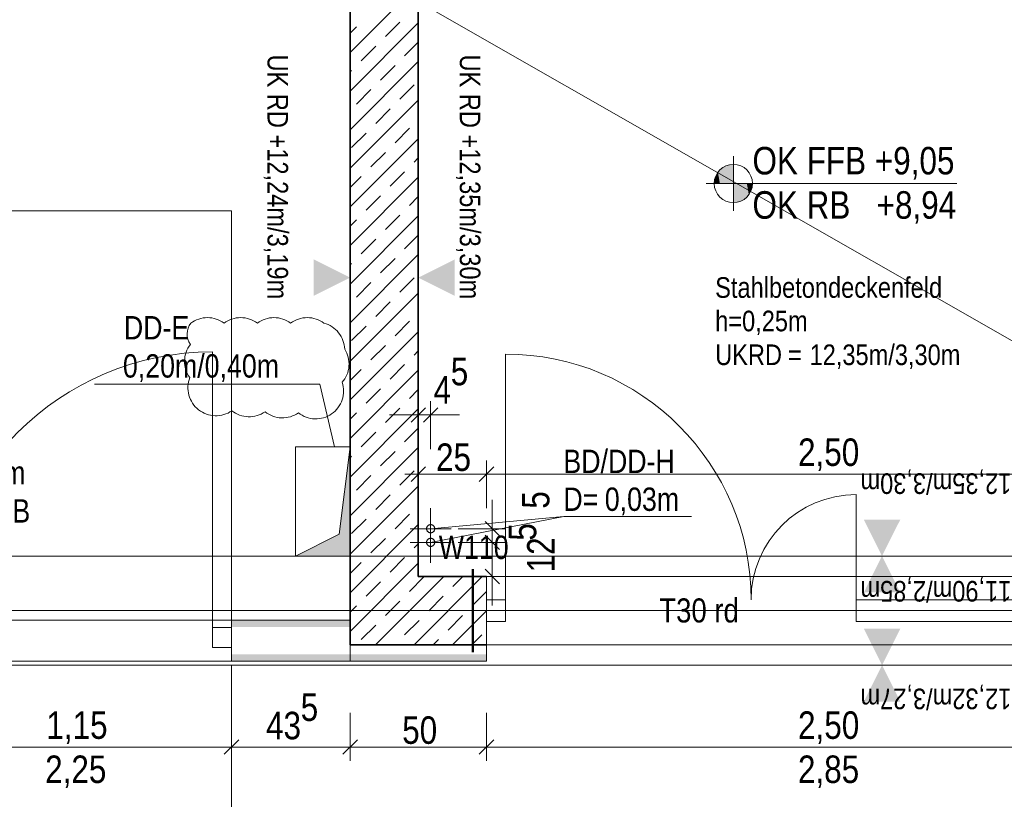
# Model space of a CAD drawing. Extents: x -620 to 300, y 62 to 1112.
# Tile 220 of 226: x -70 to 2, y 821 to 878. Entities that reach past the tile are written whole.
import ezdxf
from ezdxf.lldxf.tags import DXFTag

# ---------------------------------------------------------------- set-up
doc = ezdxf.new("R2010")
doc.units = 0
doc.layers.get('0').update_dxf_attribs({"lineweight": 13})
for name, color, linetype, lineweight, true_color in [('00 -Bauelemente -Gipskarton', 7, 'Continuous', 9, 0xff7fe6), ('30 -34 Innenwände- 1 tragend', 7, 'Continuous', 13, 0xdd0806), ('30 -34 Innenwände- 11 Durchbruch', 4, 'Continuous', 9, 0x00ffff), ('30 -34 Innenwände- 2 nichttragend', 7, 'Continuous', 18, 0xff7fe6), ('30 -34 Innenwände- 4 Türen_Fenster', 9, 'Continuous', 15, 0x808080), ('30 -35 Decken- 1 Konstruktion-Träger- Stahlbeton', 7, 'Continuous', 13, 0x33aa00), ('30 -35 Decken- 11 Durchbruch', 5, 'Continuous', 15, 0x0000ff), ('30 -35 Decken- 2.1 Treppen Innen 2D', 7, 'Continuous', 9, 0x599559), ('70 -72 Beschriftung- 1 Beschriftung allgemein', 7, 'Continuous', 9, 0xff6633), ('70 -72 Beschriftung- 8 barrierefrei', 7, 'grob-A06CPVSAL0', 9, 0x888888), ('70 -76 Bemaßung- 2 Allgemein', 9, 'Continuous', 5, 0x808080), ('70 -77 Revision- 2 Wolken', 7, 'Continuous', 18, 0x944cff)]:
    doc.layers.add(name, color=color, linetype=linetype, lineweight=lineweight, true_color=true_color)
for name, color, linetype, lineweight in [('70 -71 Achsen- 1 Gebäudeachsen', 7, 'STRICHPUNKT2-A06CPVSFL0', 18), ('70 -72 Beschriftung- 5 Höhenkoten-A06CPVSCL0', 7, 'Continuous', 15), ('70 -75 Raumstempel- 3 Wandstempel', 7, 'Continuous', 50), ('Keine-A06CPVSEL0', 7, 'Continuous', 9)]:
    doc.layers.add(name, color=color, linetype=linetype, lineweight=lineweight)
doc.styles.get("Standard").update_dxf_attribs({"font": 'ARIALN.TTF'})
tags = doc.linetypes.add('grob-A06CPVSAL0', pattern=[14, 3, -8, 3]).pattern_tags.tags
tags[8:9] = [DXFTag(74, 4), DXFTag(75, 0), DXFTag(340, '0'), DXFTag(46, 0.0), DXFTag(50, 0.0), DXFTag(44, 0.0), DXFTag(45, 0.0)]
tags[6:7] = [DXFTag(74, 4), DXFTag(75, 0), DXFTag(340, '0'), DXFTag(46, 0.0), DXFTag(50, 0.0), DXFTag(44, 0.0), DXFTag(45, 0.0)]
tags[4:5] = [DXFTag(74, 4), DXFTag(75, 0), DXFTag(340, '0'), DXFTag(46, 0.0), DXFTag(50, 0.0), DXFTag(44, 0.0), DXFTag(45, 0.0)]
tags = doc.linetypes.add('STRICHPUNKT2-A06CPVSFL0', pattern=[12.7, 6.35, -3.175, 0, -3.175]).pattern_tags.tags
tags[10:11] = [DXFTag(74, 4), DXFTag(75, 0), DXFTag(340, '0'), DXFTag(46, 0.0), DXFTag(50, 0.0), DXFTag(44, 0.0), DXFTag(45, 0.0)]
tags[8:9] = [DXFTag(74, 4), DXFTag(75, 0), DXFTag(340, '0'), DXFTag(46, 0.0), DXFTag(50, 0.0), DXFTag(44, 0.0), DXFTag(45, 0.0)]
tags[6:7] = [DXFTag(74, 4), DXFTag(75, 0), DXFTag(340, '0'), DXFTag(46, 0.0), DXFTag(50, 0.0), DXFTag(44, 0.0), DXFTag(45, 0.0)]
tags[4:5] = [DXFTag(74, 4), DXFTag(75, 0), DXFTag(340, '0'), DXFTag(46, 0.0), DXFTag(50, 0.0), DXFTag(44, 0.0), DXFTag(45, 0.0)]

# ---------------------------------------------------------------- blocks, each defined once
blk = doc.blocks.new('Referenz-A06CPVSGL0')
at = {"layer": '00 -Bauelemente -Gipskarton', "color": 0, "linetype": 'Continuous', "lineweight": 0, "ltscale": 0.13}
for points in [[(-54.279, 833.753), (-54.279, 833.503), (-45.579, 833.753), (-45.579, 833.503)], [(-54.279, 833.503), (-54.279, 833.253), (-45.579, 833.503), (-45.579, 833.253)], [(-54.279, 831.253), (-54.279, 831.003), (-45.579, 831.253), (-45.579, 831.003)], [(-54.279, 831.003), (-54.279, 830.753), (-45.579, 831.003), (-45.579, 830.753)], [(-45.579, 831.253), (-45.579, 831.003), (-35.579, 831.253), (-35.579, 831.003)], [(-45.579, 831.003), (-45.579, 830.753), (-35.579, 831.003), (-35.579, 830.753)]]:
    blk.add_solid(points, dxfattribs=at)
at = {"layer": '30 -34 Innenwände- 1 tragend', "color": 0, "lineweight": 35}
for p, q in [((-45.579, 831.953), (-45.579, 1001.953)), ((-40.579, 836.953), (-40.579, 1001.953)), ((-40.579, 836.953), (-35.579, 836.953)), ((-45.579, 831.953), (-35.579, 831.953))]:
    blk.add_line(p, q, dxfattribs=at)
at = {"layer": '30 -34 Innenwände- 1 tragend', "color": 0, "linetype": 'Continuous', "lineweight": -2, "ltscale": 0.13}
for p, q in [((-45.579, 831.953), (-45.579, 1001.953)), ((-40.579, 836.953), (-40.579, 1001.953)), ((-40.579, 836.953), (-35.579, 836.953)), ((-35.579, 831.953), (-35.579, 836.953)), ((-35.579, 831.953), (-35.579, 836.953)), ((-45.579, 831.953), (-35.579, 831.953))]:
    blk.add_line(p, q, dxfattribs=at)
at = {"layer": '30 -34 Innenwände- 1 tragend', "color": 0, "lineweight": 9}
for p, q in [((-45.579, 875.351), (-40.579, 880.351)), ((-45.579, 875.351), (-40.579, 880.351)), ((-45.579, 872.523), (-40.579, 877.523)), ((-45.579, 872.523), (-40.579, 877.523)), ((-45.579, 876.765), (-45.118, 877.226)), ((-45.579, 876.765), (-45.118, 877.226)), ((-42.996, 876.519), (-41.936, 877.579)), ((-42.996, 876.519), (-41.936, 877.579)), ((-44.764, 874.751), (-43.704, 875.812)), ((-44.764, 874.751), (-43.704, 875.812)), ((-41.582, 875.105), (-40.579, 876.108)), ((-41.582, 875.105), (-40.579, 876.108)), ((-45.579, 869.694), (-40.579, 874.694)), ((-45.579, 869.694), (-40.579, 874.694)), ((-43.35, 873.337), (-42.289, 874.397)), ((-43.35, 873.337), (-42.289, 874.397)), ((-45.579, 873.937), (-45.471, 874.044)), ((-45.579, 873.937), (-45.471, 874.044)), ((-41.936, 871.923), (-40.875, 872.983)), ((-41.936, 871.923), (-40.875, 872.983)), ((-45.118, 871.569), (-44.057, 872.63)), ((-45.118, 871.569), (-44.057, 872.63)), ((-45.579, 866.866), (-40.579, 871.866)), ((-45.579, 866.866), (-40.579, 871.866)), ((-43.704, 870.155), (-42.643, 871.216)), ((-43.704, 870.155), (-42.643, 871.216)), ((-45.471, 868.387), (-44.411, 869.448)), ((-45.471, 868.387), (-44.411, 869.448)), ((-42.289, 868.741), (-41.229, 869.801)), ((-42.289, 868.741), (-41.229, 869.801)), ((-45.579, 864.037), (-40.579, 869.037)), ((-45.579, 864.037), (-40.579, 869.037)), ((-44.057, 866.973), (-42.996, 868.034)), ((-44.057, 866.973), (-42.996, 868.034)), ((-40.875, 867.326), (-40.579, 867.623)), ((-40.875, 867.326), (-40.579, 867.623)), ((-42.643, 865.559), (-41.582, 866.619)), ((-42.643, 865.559), (-41.582, 866.619)), ((-45.579, 865.451), (-44.764, 866.266)), ((-45.579, 865.451), (-44.764, 866.266)), ((-45.579, 861.209), (-40.579, 866.209)), ((-45.579, 861.209), (-40.579, 866.209)), ((-44.411, 863.791), (-43.35, 864.852)), ((-44.411, 863.791), (-43.35, 864.852)), ((-41.229, 864.144), (-40.579, 864.795)), ((-41.229, 864.144), (-40.579, 864.795)), ((-45.579, 858.38), (-40.579, 863.38)), ((-45.579, 858.38), (-40.579, 863.38)), ((-45.579, 862.623), (-45.118, 863.084)), ((-45.579, 862.623), (-45.118, 863.084)), ((-42.996, 862.377), (-41.936, 863.437)), ((-42.996, 862.377), (-41.936, 863.437)), ((-44.764, 860.609), (-43.704, 861.67)), ((-44.764, 860.609), (-43.704, 861.67)), ((-41.582, 860.962), (-40.579, 861.966)), ((-41.582, 860.962), (-40.579, 861.966)), ((-45.579, 855.552), (-40.579, 860.552)), ((-45.579, 855.552), (-40.579, 860.552)), ((-45.579, 859.795), (-45.471, 859.902)), ((-45.579, 859.795), (-45.471, 859.902)), ((-43.35, 859.195), (-42.289, 860.255)), ((-43.35, 859.195), (-42.289, 860.255)), ((-45.118, 857.427), (-44.057, 858.488)), ((-45.118, 857.427), (-44.057, 858.488)), ((-41.936, 857.78), (-40.875, 858.841)), ((-41.936, 857.78), (-40.875, 858.841)), ((-45.579, 852.724), (-40.579, 857.724)), ((-45.579, 852.724), (-40.579, 857.724)), ((-43.704, 856.013), (-42.643, 857.073)), ((-43.704, 856.013), (-42.643, 857.073)), ((-42.289, 854.599), (-41.229, 855.659)), ((-42.289, 854.599), (-41.229, 855.659)), ((-45.579, 849.895), (-40.579, 854.895)), ((-45.579, 849.895), (-40.579, 854.895)), ((-45.471, 854.245), (-44.411, 855.306)), ((-45.471, 854.245), (-44.411, 855.306)), ((-44.057, 852.831), (-42.996, 853.891)), ((-44.057, 852.831), (-42.996, 853.891)), ((-40.875, 853.184), (-40.579, 853.481)), ((-40.875, 853.184), (-40.579, 853.481)), ((-45.579, 851.309), (-44.764, 852.124)), ((-45.579, 851.309), (-44.764, 852.124)), ((-45.579, 847.067), (-40.579, 852.067)), ((-45.579, 847.067), (-40.579, 852.067)), ((-42.643, 851.417), (-41.582, 852.477)), ((-42.643, 851.417), (-41.582, 852.477)), ((-44.411, 849.649), (-43.35, 850.709)), ((-44.411, 849.649), (-43.35, 850.709)), ((-41.229, 850.002), (-40.579, 850.652)), ((-41.229, 850.002), (-40.579, 850.652)), ((-45.579, 844.238), (-40.579, 849.238)), ((-45.579, 844.238), (-40.579, 849.238)), ((-42.996, 848.235), (-41.936, 849.295)), ((-42.996, 848.235), (-41.936, 849.295)), ((-45.579, 848.481), (-45.118, 848.942)), ((-45.579, 848.481), (-45.118, 848.942)), ((-41.582, 846.82), (-40.579, 847.824)), ((-41.582, 846.82), (-40.579, 847.824)), ((-44.764, 846.467), (-43.704, 847.527)), ((-44.764, 846.467), (-43.704, 847.527)), ((-45.579, 841.41), (-40.579, 846.41)), ((-45.579, 841.41), (-40.579, 846.41)), ((-45.579, 845.652), (-45.471, 845.76)), ((-45.579, 845.652), (-45.471, 845.76)), ((-43.35, 845.053), (-42.289, 846.113)), ((-43.35, 845.053), (-42.289, 846.113)), ((-41.936, 843.638), (-40.875, 844.699)), ((-41.936, 843.638), (-40.875, 844.699)), ((-45.118, 843.285), (-44.057, 844.345)), ((-45.118, 843.285), (-44.057, 844.345)), ((-45.579, 838.581), (-40.579, 843.581)), ((-45.579, 838.581), (-40.579, 843.581)), ((-43.704, 841.871), (-42.643, 842.931)), ((-43.704, 841.871), (-42.643, 842.931)), ((-45.471, 840.103), (-44.411, 841.163)), ((-45.471, 840.103), (-44.411, 841.163)), ((-42.289, 840.456), (-41.229, 841.517)), ((-42.289, 840.456), (-41.229, 841.517)), ((-45.579, 835.753), (-40.579, 840.753)), ((-45.579, 835.753), (-40.579, 840.753)), ((-44.057, 838.689), (-42.996, 839.749)), ((-44.057, 838.689), (-42.996, 839.749)), ((-40.875, 839.042), (-40.579, 839.339)), ((-40.875, 839.042), (-40.579, 839.339)), ((-42.643, 837.274), (-41.582, 838.335)), ((-42.643, 837.274), (-41.582, 838.335)), ((-45.579, 837.167), (-44.764, 837.981)), ((-45.579, 837.167), (-44.764, 837.981)), ((-45.579, 832.925), (-40.579, 837.925)), ((-45.579, 832.925), (-40.579, 837.925)), ((-43.721, 831.953), (-38.721, 836.953)), ((-43.721, 831.953), (-38.721, 836.953)), ((-41.229, 835.86), (-40.168, 836.921)), ((-41.229, 835.86), (-40.168, 836.921)), ((-40.893, 831.953), (-35.893, 836.953)), ((-40.893, 831.953), (-35.893, 836.953)), ((-38.047, 836.214), (-37.307, 836.953)), ((-38.047, 836.214), (-37.307, 836.953)), ((-44.411, 835.507), (-43.35, 836.567)), ((-44.411, 835.507), (-43.35, 836.567)), ((-39.814, 834.446), (-38.754, 835.507)), ((-39.814, 834.446), (-38.754, 835.507)), ((-36.632, 834.8), (-35.579, 835.853)), ((-36.632, 834.8), (-35.579, 835.853)), ((-45.579, 834.339), (-45.118, 834.8)), ((-45.579, 834.339), (-45.118, 834.8)), ((-42.996, 834.092), (-41.936, 835.153)), ((-42.996, 834.092), (-41.936, 835.153)), ((-38.4, 833.032), (-37.34, 834.092)), ((-38.4, 833.032), (-37.34, 834.092)), ((-38.064, 831.953), (-35.579, 834.439)), ((-38.064, 831.953), (-35.579, 834.439)), ((-44.764, 832.325), (-43.704, 833.385)), ((-44.764, 832.325), (-43.704, 833.385)), ((-41.582, 832.678), (-40.522, 833.739)), ((-41.582, 832.678), (-40.522, 833.739)), ((-36.65, 831.953), (-35.925, 832.678)), ((-36.65, 831.953), (-35.925, 832.678)), ((-42.307, 831.953), (-42.289, 831.971)), ((-42.307, 831.953), (-42.289, 831.971)), ((-39.479, 831.953), (-39.107, 832.325)), ((-39.479, 831.953), (-39.107, 832.325))]:
    blk.add_line(p, q, dxfattribs=at)
at = {"layer": '30 -34 Innenwände- 2 nichttragend', "color": 0, "linetype": 'Continuous', "ltscale": 0.18}
for p, q in [((-54.279, 833.753), (-45.579, 833.753)), ((-54.279, 833.503), (-54.279, 833.753)), ((-54.279, 833.503), (-54.279, 833.753)), ((-54.279, 833.253), (-54.279, 833.503)), ((-54.279, 830.753), (-54.279, 833.503)), ((-54.279, 831.253), (-54.279, 833.253)), ((-45.579, 830.753), (-45.579, 833.753)), ((-45.579, 831.953), (-35.579, 831.953)), ((-45.579, 830.753), (-45.579, 831.953)), ((-35.579, 830.753), (-35.579, 831.953)), ((-54.279, 831.003), (-54.279, 831.253)), ((-54.279, 830.753), (-54.279, 831.003)), ((-54.279, 830.753), (-45.579, 830.753)), ((-45.579, 830.753), (-35.579, 830.753))]:
    blk.add_line(p, q, dxfattribs=at)
at = {"layer": '30 -34 Innenwände- 4 Türen_Fenster', "color": 0, "linetype": 'grob-A06CPVSAL0', "ltscale": 0.15}
for p, q in [((-55.679, 833.213), (-55.679, 853.413)), ((-34.179, 835.253), (-34.179, 853.253)), ((-8.479, 835.253), (-8.479, 842.953)), ((-35.579, 836.953), (14.421, 836.953)), ((-77.279, 833.753), (-54.279, 833.753)), ((-35.579, 831.953), (14.421, 831.953)), ((-77.279, 830.753), (-54.279, 830.753))]:
    blk.add_line(p, q, dxfattribs=at)
at = {"layer": '30 -34 Innenwände- 4 Türen_Fenster', "color": 0, "linetype": 'Continuous', "ltscale": 0.15}
for p, q in [((-35.579, 835.253), (-34.179, 835.253)), ((-35.579, 833.653), (-35.579, 835.253)), ((-34.179, 835.253), (-34.179, 833.653)), ((-8.479, 835.253), (14.421, 835.253)), ((-8.479, 833.653), (-8.479, 835.253)), ((-55.679, 833.213), (-54.279, 833.213)), ((-55.679, 831.753), (-55.679, 833.213)), ((-54.279, 833.213), (-54.279, 831.753)), ((-34.179, 833.653), (-35.579, 833.653)), ((14.421, 833.653), (-8.479, 833.653)), ((-54.279, 831.753), (-55.679, 831.753))]:
    blk.add_line(p, q, dxfattribs=at)
at = {"layer": '30 -34 Innenwände- 4 Türen_Fenster', "color": 0, "linetype": 'grob-A06CPVSAL0', "ltscale": 0.15}
for centre, major_axis in [((-55.679, 833.213), (0, 20.2)), ((-34.179, 835.253), (18, 0)), ((-8.479, 835.253), (0, 7.7))]:
    blk.add_ellipse(centre, major_axis=major_axis, ratio=1, start_param=0, end_param=1.570796, dxfattribs=at)
at = {"layer": '30 -35 Decken- 1 Konstruktion-Träger- Stahlbeton', "color": 0, "linetype": 'STRICHPUNKT2-A06CPVSFL0', "lineweight": -2, "ltscale": 0.13}
for p, q in [((-121.579, 838.453), (76.533, 838.453)), ((-121.579, 830.453), (76.533, 830.453))]:
    blk.add_line(p, q, dxfattribs=at)
at = {"layer": '30 -35 Decken- 11 Durchbruch', "color": 0, "linetype": 'Continuous', "ltscale": 0.15}
for p, q in [((-64.323, 851.059), (-47.795, 851.059)), ((-47.795, 851.059), (-46.719, 846.453)), ((-49.579, 838.453), (-49.579, 846.453)), ((-49.579, 846.453), (-45.579, 846.453)), ((-45.579, 846.453), (-46.379, 840.053)), ((-45.579, 838.453), (-45.579, 846.453)), ((-39.679, 839.453), (-29.9, 841.353)), ((-39.679, 840.453), (-29.9, 841.353)), ((-29.9, 841.353), (-20.542, 841.353)), ((-39.979, 840.453), (-39.977, 840.483)), ((-39.977, 840.424), (-39.979, 840.453)), ((-39.977, 840.483), (-39.973, 840.512)), ((-39.973, 840.395), (-39.977, 840.424)), ((-39.973, 840.512), (-39.966, 840.541)), ((-39.966, 840.366), (-39.973, 840.395)), ((-39.966, 840.541), (-39.956, 840.568)), ((-39.956, 840.339), (-39.966, 840.366)), ((-39.956, 840.568), (-39.943, 840.595)), ((-39.943, 840.595), (-39.928, 840.62)), ((-39.928, 840.62), (-39.91, 840.644)), ((-39.91, 840.644), (-39.891, 840.666)), ((-39.891, 840.666), (-39.869, 840.685)), ((-39.869, 840.685), (-39.845, 840.703)), ((-39.845, 840.703), (-39.82, 840.718)), ((-39.82, 840.718), (-39.793, 840.731)), ((-39.793, 840.731), (-39.766, 840.74)), ((-39.766, 840.74), (-39.737, 840.748)), ((-39.737, 840.748), (-39.708, 840.752)), ((-39.708, 840.752), (-39.679, 840.753)), ((-39.679, 840.753), (-39.649, 840.752)), ((-39.649, 840.752), (-39.62, 840.748)), ((-39.62, 840.748), (-39.591, 840.74)), ((-39.591, 840.74), (-39.564, 840.731)), ((-39.564, 840.731), (-39.537, 840.718)), ((-39.537, 840.718), (-39.512, 840.703)), ((-39.512, 840.703), (-39.488, 840.685)), ((-39.488, 840.685), (-39.466, 840.666)), ((-39.466, 840.666), (-39.447, 840.644)), ((-39.447, 840.644), (-39.429, 840.62)), ((-39.429, 840.62), (-39.414, 840.595)), ((-39.414, 840.595), (-39.401, 840.568)), ((-39.401, 840.568), (-39.391, 840.541)), ((-39.391, 840.366), (-39.401, 840.339)), ((-39.391, 840.541), (-39.384, 840.512)), ((-39.384, 840.395), (-39.391, 840.366)), ((-39.384, 840.512), (-39.38, 840.483)), ((-39.38, 840.424), (-39.384, 840.395)), ((-39.38, 840.483), (-39.379, 840.453)), ((-39.379, 840.453), (-39.38, 840.424)), ((-46.379, 840.053), (-49.579, 838.453)), ((-39.943, 840.312), (-39.956, 840.339)), ((-39.928, 840.287), (-39.943, 840.312)), ((-39.91, 840.263), (-39.928, 840.287)), ((-39.928, 839.62), (-39.91, 839.644)), ((-39.891, 840.241), (-39.91, 840.263)), ((-39.91, 839.644), (-39.891, 839.666)), ((-39.869, 840.222), (-39.891, 840.241)), ((-39.891, 839.666), (-39.869, 839.685)), ((-39.845, 840.204), (-39.869, 840.222)), ((-39.869, 839.685), (-39.845, 839.703)), ((-39.82, 840.189), (-39.845, 840.204)), ((-39.845, 839.703), (-39.82, 839.718)), ((-39.793, 840.176), (-39.82, 840.189)), ((-39.82, 839.718), (-39.793, 839.731)), ((-39.766, 840.166), (-39.793, 840.176)), ((-39.793, 839.731), (-39.766, 839.74)), ((-39.737, 840.159), (-39.766, 840.166)), ((-39.766, 839.74), (-39.737, 839.748)), ((-39.708, 840.155), (-39.737, 840.159)), ((-39.737, 839.748), (-39.708, 839.752)), ((-39.679, 840.153), (-39.708, 840.155)), ((-39.708, 839.752), (-39.679, 839.753)), ((-39.649, 840.155), (-39.679, 840.153)), ((-39.679, 839.753), (-39.649, 839.752)), ((-39.62, 840.159), (-39.649, 840.155)), ((-39.649, 839.752), (-39.62, 839.748)), ((-39.591, 840.166), (-39.62, 840.159)), ((-39.62, 839.748), (-39.591, 839.74)), ((-39.564, 840.176), (-39.591, 840.166)), ((-39.591, 839.74), (-39.564, 839.731)), ((-39.537, 840.189), (-39.564, 840.176)), ((-39.564, 839.731), (-39.537, 839.718)), ((-39.512, 840.204), (-39.537, 840.189)), ((-39.537, 839.718), (-39.512, 839.703)), ((-39.488, 840.222), (-39.512, 840.204)), ((-39.512, 839.703), (-39.488, 839.685)), ((-39.466, 840.241), (-39.488, 840.222)), ((-39.488, 839.685), (-39.466, 839.666)), ((-39.447, 840.263), (-39.466, 840.241)), ((-39.466, 839.666), (-39.447, 839.644)), ((-39.429, 840.287), (-39.447, 840.263)), ((-39.447, 839.644), (-39.429, 839.62)), ((-39.414, 840.312), (-39.429, 840.287)), ((-39.401, 840.339), (-39.414, 840.312)), ((-39.979, 839.453), (-39.977, 839.483)), ((-39.977, 839.424), (-39.979, 839.453)), ((-39.977, 839.483), (-39.973, 839.512)), ((-39.973, 839.395), (-39.977, 839.424)), ((-39.973, 839.512), (-39.966, 839.541)), ((-39.966, 839.366), (-39.973, 839.395)), ((-39.966, 839.541), (-39.956, 839.568)), ((-39.956, 839.339), (-39.966, 839.366)), ((-39.956, 839.568), (-39.943, 839.595)), ((-39.943, 839.312), (-39.956, 839.339)), ((-39.943, 839.595), (-39.928, 839.62)), ((-39.928, 839.287), (-39.943, 839.312)), ((-39.91, 839.263), (-39.928, 839.287)), ((-39.891, 839.241), (-39.91, 839.263)), ((-39.869, 839.222), (-39.891, 839.241)), ((-39.845, 839.204), (-39.869, 839.222)), ((-39.82, 839.189), (-39.845, 839.204)), ((-39.793, 839.176), (-39.82, 839.189)), ((-39.766, 839.166), (-39.793, 839.176)), ((-39.737, 839.159), (-39.766, 839.166)), ((-39.708, 839.155), (-39.737, 839.159)), ((-39.679, 839.153), (-39.708, 839.155)), ((-39.649, 839.155), (-39.679, 839.153)), ((-39.62, 839.159), (-39.649, 839.155)), ((-39.591, 839.166), (-39.62, 839.159)), ((-39.564, 839.176), (-39.591, 839.166)), ((-39.537, 839.189), (-39.564, 839.176)), ((-39.512, 839.204), (-39.537, 839.189)), ((-39.488, 839.222), (-39.512, 839.204)), ((-39.466, 839.241), (-39.488, 839.222)), ((-39.447, 839.263), (-39.466, 839.241)), ((-39.429, 839.287), (-39.447, 839.263)), ((-39.429, 839.62), (-39.414, 839.595)), ((-39.414, 839.312), (-39.429, 839.287)), ((-39.414, 839.595), (-39.401, 839.568)), ((-39.401, 839.339), (-39.414, 839.312)), ((-39.401, 839.568), (-39.391, 839.541)), ((-39.391, 839.366), (-39.401, 839.339)), ((-39.391, 839.541), (-39.384, 839.512)), ((-39.384, 839.395), (-39.391, 839.366)), ((-39.384, 839.512), (-39.38, 839.483)), ((-39.38, 839.424), (-39.384, 839.395)), ((-39.38, 839.483), (-39.379, 839.453)), ((-39.379, 839.453), (-39.38, 839.424)), ((-49.579, 838.453), (-45.579, 838.453))]:
    blk.add_line(p, q, dxfattribs=at)
at = {"layer": '30 -35 Decken- 11 Durchbruch', "color": 0, "linetype": 'grob-A06CPVSAL0', "lineweight": 9, "ltscale": 0.13}
for p, q in [((-39.679, 841.953), (-39.679, 838.953)), ((-41.179, 840.453), (-38.179, 840.453)), ((-39.679, 840.953), (-39.679, 837.953)), ((-41.179, 839.453), (-38.179, 839.453))]:
    blk.add_line(p, q, dxfattribs=at)
at = {"layer": '30 -35 Decken- 11 Durchbruch', "color": 0, "linetype": 'Continuous', "ltscale": 0.15}
blk.add_solid([(-45.579, 846.453), (-45.579, 838.453), (-46.379, 840.053), (-49.579, 838.453)], dxfattribs=at)
at = {"layer": '30 -35 Decken- 2.1 Treppen Innen 2D', "color": 0, "linetype": 'grob-A06CPVSAL0', "ltscale": 0.13}
for p, q in [((-40.579, 836.953), (-40.579, 884.753)), ((36.921, 836.953), (-40.579, 836.953))]:
    blk.add_line(p, q, dxfattribs=at)
at = {"layer": '30 -35 Decken- 2.1 Treppen Innen 2D', "color": 0}
for p, q in [((-40.579, 881.853), (-40.579, 836.953)), ((-40.579, 836.953), (36.921, 836.953))]:
    blk.add_line(p, q, dxfattribs=at)
at = {"layer": '70 -71 Achsen- 1 Gebäudeachsen', "color": 0, "linetype": 'STRICHPUNKT2-A06CPVSFL0', "ltscale": 0.18}
blk.add_line((-538.631, 834.453), (76.533, 834.453), dxfattribs=at)
at = {"layer": '70 -72 Beschriftung- 1 Beschriftung allgemein', "color": 0, "linetype": 'grob-A06CPVSAL0', "ltscale": 0.13}
blk.add_line((41.905, 831.953), (-45.579, 881.953), dxfattribs=at)
at = {"layer": '70 -72 Beschriftung- 5 Höhenkoten-A06CPVSCL0', "color": 0, "linetype": 'Continuous', "ltscale": 0.15}
for p, q in [((-17.479, 863.753), (-17.479, 867.753)), ((-17.479, 865.753), (-17.479, 867.153)), ((-17.479, 867.153), (-17.479, 865.753)), ((-19.479, 865.753), (-1.102, 865.753)), ((-18.879, 865.753), (-17.479, 865.753)), ((-17.479, 865.753), (-18.879, 865.753)), ((-16.079, 865.753), (-17.479, 865.753)), ((-17.479, 865.753), (-17.479, 864.353)), ((-17.479, 865.753), (-16.079, 865.753)), ((-17.479, 864.353), (-17.479, 865.753))]:
    blk.add_line(p, q, dxfattribs=at)
for major_axis in [(0, 1.4), (1.4, 0), (-1.4, 0), (0, -1.4)]:
    blk.add_ellipse((-17.479, 865.753), major_axis=major_axis, ratio=1, start_param=0, end_param=1.570796, dxfattribs=at)
at = {"layer": '70 -72 Beschriftung- 5 Höhenkoten-A06CPVSCL0', "color": 0, "lineweight": 0}
for points in [[(-17.911, 865.753), (-18.114, 867.001), (-17.911, 867.085)], [(-17.698, 865.753), (-17.911, 867.085), (-17.698, 867.136)], [(-17.911, 865.753), (-17.911, 867.085), (-17.698, 865.753)], [(-17.479, 865.753), (-17.698, 867.136), (-17.479, 867.153)], [(-17.698, 865.753), (-17.698, 867.136), (-17.479, 865.753)], [(-18.726, 865.753), (-18.81, 866.186), (-18.726, 866.389)], [(-18.611, 865.753), (-18.726, 866.389), (-18.611, 866.576)], [(-18.726, 865.753), (-18.726, 866.389), (-18.611, 865.753)], [(-18.468, 865.753), (-18.611, 866.576), (-18.468, 866.743)], [(-18.611, 865.753), (-18.611, 866.576), (-18.468, 865.753)], [(-18.301, 865.753), (-18.468, 866.743), (-18.301, 866.886)], [(-18.468, 865.753), (-18.468, 866.743), (-18.301, 865.753)], [(-18.114, 865.753), (-18.301, 866.886), (-18.114, 867.001)], [(-18.301, 865.753), (-18.301, 866.886), (-18.114, 865.753)], [(-18.114, 865.753), (-18.114, 867.001), (-17.911, 865.753)], [(-18.861, 865.753), (-18.879, 865.753), (-18.861, 865.972)], [(-18.81, 865.753), (-18.861, 865.972), (-18.81, 866.186)], [(-18.861, 865.753), (-18.861, 865.972), (-18.81, 865.753)], [(-18.81, 865.753), (-18.81, 866.186), (-18.726, 865.753)], [(-17.479, 864.353), (-17.479, 865.753), (-17.26, 864.371)], [(-17.26, 864.371), (-17.479, 865.753), (-17.26, 865.753)], [(-17.26, 864.371), (-17.26, 865.753), (-17.046, 864.422)], [(-17.046, 864.422), (-17.26, 865.753), (-17.046, 865.753)], [(-17.046, 864.422), (-17.046, 865.753), (-16.843, 864.506)], [(-16.843, 864.506), (-17.046, 865.753), (-16.843, 865.753)], [(-16.843, 864.506), (-16.843, 865.753), (-16.656, 864.621)], [(-16.656, 864.621), (-16.843, 865.753), (-16.656, 865.753)], [(-16.656, 864.621), (-16.656, 865.753), (-16.489, 864.763)], [(-16.489, 864.763), (-16.656, 865.753), (-16.489, 865.753)], [(-16.489, 864.763), (-16.489, 865.753), (-16.346, 864.931)], [(-16.346, 864.931), (-16.489, 865.753), (-16.346, 865.753)], [(-16.346, 864.931), (-16.346, 865.753), (-16.231, 865.118)], [(-16.231, 865.118), (-16.346, 865.753), (-16.231, 865.753)], [(-16.231, 865.118), (-16.231, 865.753), (-16.147, 865.321)], [(-16.147, 865.321), (-16.231, 865.753), (-16.147, 865.753)], [(-16.147, 865.321), (-16.147, 865.753), (-16.096, 865.534)], [(-16.096, 865.534), (-16.147, 865.753), (-16.096, 865.753)], [(-16.096, 865.534), (-16.096, 865.753), (-16.079, 865.753)]]:
    blk.add_solid(points, dxfattribs=at)
at = {"layer": '70 -72 Beschriftung- 8 barrierefrei', "color": 0, "linetype": 'grob-A06CPVSAL0', "ltscale": 0.13}
for p, q in [((-84.279, 863.753), (-54.279, 863.753)), ((-54.279, 863.753), (-54.279, 833.753)), ((-54.279, 833.753), (-84.279, 833.753)), ((-84.279, 830.453), (-54.279, 830.453)), ((-54.279, 830.453), (-54.279, 800.453))]:
    blk.add_line(p, q, dxfattribs=at)
at = {"layer": '70 -76 Bemaßung- 2 Allgemein', "color": 0, "linetype": 'Continuous', "ltscale": 0.13}
for p, q in [((-40.579, 846.294), (-40.579, 849.794)), ((-39.679, 846.294), (-39.679, 849.794)), ((-41.639, 848.794), (-42.699, 848.794)), ((-39.579, 848.794), (-41.639, 848.794)), ((-40.679, 848.794), (-38.618, 848.794)), ((-39.679, 848.794), (-40.579, 848.794)), ((-38.618, 848.794), (-37.558, 848.794)), ((-40.579, 841.953), (-40.579, 845.453)), ((-35.579, 841.953), (-35.579, 845.453)), ((-35.579, 841.953), (-35.579, 845.453)), ((-41.579, 844.453), (-39.518, 844.453)), ((-36.639, 844.453), (-39.518, 844.453)), ((-34.579, 844.453), (-36.639, 844.453)), ((-36.579, 844.453), (-34.518, 844.453)), ((13.361, 844.453), (-34.518, 844.453)), ((-35.159, 841.514), (-35.159, 842.574)), ((-35.159, 840.514), (-35.159, 841.574)), ((-35.159, 839.453), (-35.159, 841.514)), ((-37.659, 840.453), (-34.159, 840.453)), ((-35.159, 838.453), (-35.159, 840.514)), ((-35.159, 839.453), (-35.159, 840.453)), ((-35.159, 840.453), (-35.159, 838.393)), ((-37.659, 839.453), (-34.159, 839.453)), ((-37.659, 839.453), (-34.159, 839.453)), ((-35.159, 836.953), (-35.159, 839.453)), ((-35.159, 838.393), (-35.159, 837.333)), ((-35.159, 837.953), (-35.159, 835.893)), ((-37.659, 836.953), (-34.159, 836.953)), ((-35.159, 835.893), (-35.159, 834.833)), ((-54.279, 826.953), (-54.279, 823.453)), ((-54.279, 826.953), (-54.279, 823.453)), ((-45.579, 826.953), (-45.579, 823.453)), ((-45.579, 826.953), (-45.579, 823.453)), ((-35.579, 826.953), (-35.579, 823.453)), ((-35.579, 826.953), (-35.579, 823.453)), ((-55.339, 824.453), (-76.218, 824.453)), ((-53.279, 824.453), (-55.339, 824.453)), ((-55.279, 824.453), (-53.218, 824.453)), ((-46.639, 824.453), (-53.218, 824.453)), ((-44.579, 824.453), (-46.639, 824.453)), ((-46.579, 824.453), (-44.518, 824.453)), ((-36.639, 824.453), (-44.518, 824.453)), ((-34.579, 824.453), (-36.639, 824.453)), ((-36.579, 824.453), (-34.518, 824.453)), ((13.361, 824.453), (-34.518, 824.453))]:
    blk.add_line(p, q, dxfattribs=at)
at = {"layer": '70 -76 Bemaßung- 2 Allgemein', "color": 0, "linetype": 'Continuous', "lineweight": 20, "ltscale": 0.2}
for p, q in [((-40.048, 849.325), (-41.109, 848.264)), ((-40.209, 848.264), (-39.148, 849.325)), ((-41.109, 843.923), (-40.048, 844.984)), ((-35.048, 844.984), (-36.109, 843.923)), ((-36.109, 843.923), (-35.048, 844.984)), ((-34.628, 839.923), (-35.689, 840.984)), ((-35.689, 839.984), (-34.628, 838.923)), ((-34.628, 838.923), (-35.689, 839.984)), ((-35.689, 837.484), (-34.628, 836.423)), ((-53.748, 824.984), (-54.809, 823.923)), ((-54.809, 823.923), (-53.748, 824.984)), ((-45.048, 824.984), (-46.109, 823.923)), ((-46.109, 823.923), (-45.048, 824.984)), ((-35.048, 824.984), (-36.109, 823.923)), ((-36.109, 823.923), (-35.048, 824.984))]:
    blk.add_line(p, q, dxfattribs=at)
at = {"layer": '70 -76 Bemaßung- 2 Allgemein', "color": 0, "lineweight": 0}
for points in [[(-48.249, 857.521), (-45.579, 858.853), (-48.247, 860.192)], [(-37.908, 857.521), (-40.579, 858.853), (-37.91, 860.192)], [(-7.911, 841.124), (-6.579, 838.453), (-5.24, 841.122)], [(-7.911, 835.783), (-6.579, 838.453), (-5.24, 835.785)], [(-7.911, 833.124), (-6.579, 830.453), (-5.24, 833.122)], [(-7.911, 827.783), (-6.579, 830.453), (-5.24, 827.785)]]:
    blk.add_solid(points, dxfattribs=at)
at = {"layer": '70 -77 Revision- 2 Wolken', "color": 0, "linetype": 'Continuous', "ltscale": 0.18}
for centre, major_axis in [((-56.039, 853.892), (0, 2.032)), ((-56.039, 853.892), (1.219, 1.626)), ((-53.601, 853.892), (0, 2.032)), ((-53.601, 853.892), (1.219, 1.626)), ((-51.163, 853.892), (0, 2.032)), ((-51.163, 853.892), (1.219, 1.626)), ((-48.724, 853.892), (0, 2.032)), ((-48.724, 853.892), (1.219, 1.626)), ((-56.239, 854.72), (-1.02, 0.798)), ((-48.011, 853.55), (1.586, 1.27)), ((-48.011, 853.55), (2.031, 0.065)), ((-56.239, 854.72), (-1.295, 0.026)), ((-55.69, 852.712), (-1.6, 1.252)), ((-47.691, 852.518), (2.027, -0.149)), ((-55.69, 852.712), (-2.032, 0.042)), ((-47.691, 852.518), (1.532, -1.335)), ((-55.448, 850.786), (-1.892, 0.74)), ((-48.09, 850.547), (1.925, -0.65)), ((-55.448, 850.786), (-1.958, -0.543)), ((-48.09, 850.547), (1.15, -1.675)), ((-55.419, 850.763), (-1.269, -1.587)), ((-55.419, 850.763), (-0.063, -2.031)), ((-52.982, 850.687), (-1.269, -1.587)), ((-52.982, 850.687), (-0.063, -2.031)), ((-50.544, 850.611), (-1.269, -1.587)), ((-50.544, 850.611), (-0.063, -2.031)), ((-48.107, 850.535), (-1.269, -1.587)), ((-48.107, 850.535), (-0.063, -2.031))]:
    blk.add_ellipse(centre, major_axis=major_axis, ratio=1, start_param=0, end_param=0.643501, dxfattribs=at)
at = {"layer": 'Keine-A06CPVSEL0', "color": 0, "lineweight": 50}
blk.add_line((-36.579, 837.501), (-36.579, 831.406), dxfattribs=at)
at = {"layer": '30 -34 Innenwände- 11 Durchbruch', "color": 0, "linetype": 'ByBlock', "ltscale": 0.13, "char_height": 1.71171, "attachment_point": 1}
for s, insert in [('{\\fArial Narrow;0,55m/0,10m}', (-80.831, 845.414)), ('{\\fArial Narrow;ü.OKRB}', (-76.226, 842.616))]:
    blk.add_mtext(s, dxfattribs=dict(at, insert=insert))
at = {"layer": '30 -35 Decken- 11 Durchbruch', "color": 0, "linetype": 'ByBlock', "ltscale": 0.15, "char_height": 1.71171, "attachment_point": 1}
for s, insert in [('{\\fArial Narrow;DD-E}', (-62.167, 856.038)), ('{\\fArial Narrow;0,20m/0,40m}', (-62.239, 853.241))]:
    blk.add_mtext(s, dxfattribs=dict(at, insert=insert))
at = {"layer": '30 -35 Decken- 11 Durchbruch', "color": 0, "linetype": 'Continuous', "ltscale": 0.15, "char_height": 1.71171, "attachment_point": 1}
for s, insert in [('{\\fArial Narrow;BD/DD-H}', (-29.94, 846.246)), ('{\\fArial Narrow;D=}', (-29.94, 843.473)), ('{\\fArial Narrow;0,03m}', (-26.907, 843.473))]:
    blk.add_mtext(s, dxfattribs=dict(at, insert=insert))
at = {"layer": '70 -72 Beschriftung- 1 Beschriftung allgemein', "color": 0, "linetype": 'Continuous', "ltscale": 0.13, "char_height": 1.51033, "attachment_point": 1}
for s, insert in [('{\\fArial Narrow;Stahlbetondeckenfeld}', (-18.813, 858.886)), ('{\\fArial Narrow;h=0,25m}', (-18.813, 856.432)), ('{\\fArial Narrow;12,35m/3,30m}', (-11.891, 853.957)), ('{\\fArial Narrow;UKRD}', (-18.813, 853.957)), ('{\\fArial Narrow;=}', (-13.473, 853.957))]:
    blk.add_mtext(s, dxfattribs=dict(at, insert=insert))
at = {"layer": '70 -72 Beschriftung- 5 Höhenkoten-A06CPVSCL0', "color": 0, "linetype": 'Continuous', "ltscale": 0.15, "char_height": 2.01377, "attachment_point": 1}
for s, insert in [('{\\fArial Narrow;OK FFB +9,05}', (-16.079, 868.433)), ('{\\fArial Narrow;OK RB   +8,94}', (-16.079, 865.188))]:
    blk.add_mtext(s, dxfattribs=dict(at, insert=insert))
at = {"layer": '70 -75 Raumstempel- 3 Wandstempel', "color": 0, "linetype": 'Continuous', "ltscale": 0.5, "insert": (-39.079, 839.947), "char_height": 1.71171, "attachment_point": 1}
blk.add_mtext('{\\fArial Narrow;W110}', dxfattribs=at)
at = {"layer": '70 -76 Bemaßung- 2 Allgemein', "color": 0, "linetype": 'Continuous', "ltscale": 0.13, "attachment_point": 1}
for s, insert, char_height, rotation in [('{\\fArial Narrow;UK RD +12,24m/3,19m}', (-50.129, 875.206), 1.51033, 270), ('{\\fArial Narrow;UK RD +12,35m/3,30m}', (-36.028, 875.206), 1.51033, 270), ('{\\fArial Narrow;UK RD +12,35m/3,30m}', (9.774, 843.004), 1.51033, 180), ('{\\fArial Narrow;5}', (-32.981, 841.92), 2.01377, 90), ('{\\fArial Narrow;5}', (-33.946, 839.576), 2.01377, 90), ('{\\fArial Narrow;12}', (-32.603, 837.256), 2.01377, 90), ('{\\fArial Narrow;UK UZ +11,90m/2,85m}', (9.582, 835.116), 1.51033, 180), ('{\\fArial Narrow;UK RD +12,32m/3,27m}', (9.774, 827.229), 1.51033, 180)]:
    blk.add_mtext(s, dxfattribs=dict(at, insert=insert, char_height=char_height, rotation=rotation))
at = {"layer": '70 -76 Bemaßung- 2 Allgemein', "color": 0, "linetype": 'Continuous', "ltscale": 0.13, "char_height": 2.01377, "attachment_point": 1}
for s, insert in [('{\\fArial Narrow;5}', (-38.201, 852.979)), ('{\\fArial Narrow;4}', (-39.46, 851.637)), ('{\\fArial Narrow;2,50}', (-12.737, 847.069)), ('{\\fArial Narrow;25}', (-39.281, 846.704)), ('{\\fArial Narrow;5}', (-49.204, 828.382)), ('{\\fArial Narrow;1,15}', (-67.853, 827.069)), ('{\\fArial Narrow;43}', (-51.746, 827.039)), ('{\\fArial Narrow;50}', (-41.761, 826.704)), ('{\\fArial Narrow;2,50}', (-12.737, 827.069)), ('{\\fArial Narrow;2,25}', (-67.943, 823.835)), ('{\\fArial Narrow;2,85}', (-12.743, 823.835))]:
    blk.add_mtext(s, dxfattribs=dict(at, insert=insert))
at = {"layer": 'Keine-A06CPVSEL0', "color": 0, "linetype": 'Continuous', "ltscale": 0.13, "insert": (-22.911, 835.347), "char_height": 1.76205, "attachment_point": 1}
blk.add_mtext('{\\fArial Narrow;T30 rd}', dxfattribs=at)

msp = doc.modelspace()

# ---------------------------------------------------------------- block references
at = {"color": 8, "lineweight": 13, "ltscale": 0.13, "true_color": 0x808080}
msp.add_blockref('Referenz-A06CPVSGL0', (0, 0), dxfattribs=at)

doc.saveas('drawing.dxf')
